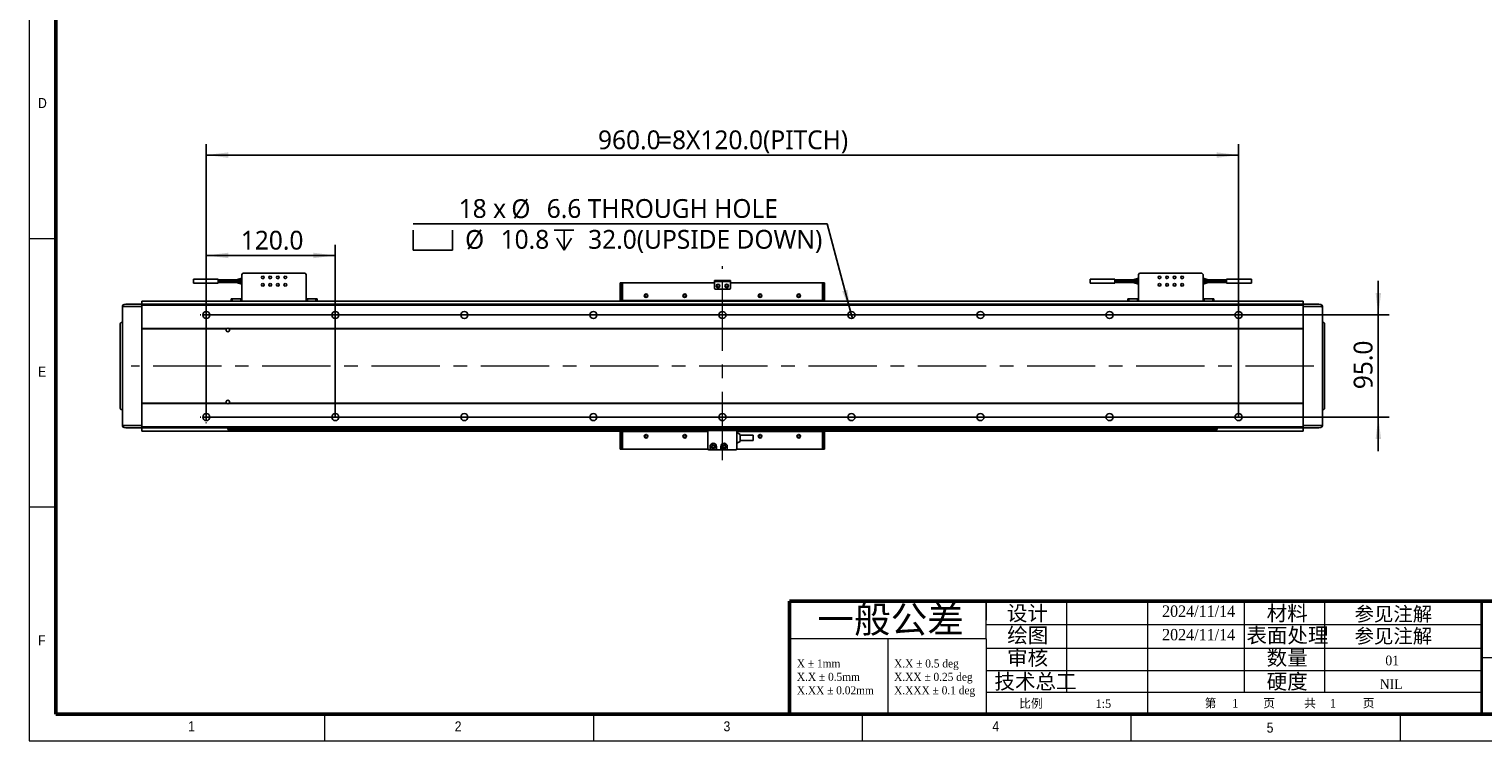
# Model space of a CAD drawing. Header units: millimetres. Extents: x 25 to 2075, y 25 to 1460.
# Tile 1 of 15: x 25 to 1377, y 25 to 687. Entities that reach past the tile are written whole.
import ezdxf

# ---------------------------------------------------------------- set-up
doc = ezdxf.new("R2010")
doc.units = ezdxf.units.MM
doc.header["$LTSCALE"] = 5
doc.linetypes.add('CENTER', pattern=[10.16, 6.35, -1.27, 1.27, -1.27])
doc.linetypes.add('CENTERX2', pattern=[20.32, 12.7, -2.54, 2.54, -2.54])
for name, color, linetype in [('中心线', 1, 'CENTER'), ('文字_', 7, 'Continuous'), ('标注', 7, 'Continuous')]:
    doc.layers.add(name, color=color, linetype=linetype)
doc.styles.add('SLDTEXTSTYLE1', font='GOTHIC.TTF', dxfattribs={"width": 0.913})
doc.styles.add('SLDTEXTSTYLE10', font='MSYH.TTC')
doc.styles.add('SLDTEXTSTYLE2', font='TIMES NEW ROMAN BLOD.TTF', dxfattribs={"width": 0.933})
doc.styles.add('SLDTEXTSTYLE3', font='SIMKAI.TTF', dxfattribs={"bigfont": 'bigfont'})
doc.styles.add('SLDTEXTSTYLE4', font='SIMSUN.TTC', dxfattribs={"bigfont": 'bigfont'})
doc.styles.add('SLDTEXTSTYLE7', font='TIMES NEW ROMAN.TTF', dxfattribs={"width": 0.933})
doc.dimstyles.new('SLDDIMSTYLE0', dxfattribs={"dimtxt": 17.5, "dimasz": 20.4, "dimexe": 0, "dimexo": 0.0625, "dimgap": 4.375, "dimtad": 2, "dimrnd": 1e-09, "dimzin": 4, "dimdsep": 46, "dimtxsty": 'SLDTEXTSTYLE10', "dimsah": 1, "dimcen": 0.09, "dimadec": 0, "dimazin": 1, "dimtfac": 1, "dimtmove": 0, "dimatfit": 0, "dimfxl": 0, "dimfrac": 2, "dimtolj": 1, "dimtzin": 12, "dimarcsym": 0})
doc.dimstyles.new('SLDDIMSTYLE1', dxfattribs={"dimtxt": 17.5, "dimasz": 20.4, "dimexe": 0, "dimexo": 0.0625, "dimgap": 4.375, "dimtad": 2, "dimrnd": 1e-09, "dimzin": 4, "dimdsep": 46, "dimtxsty": 'SLDTEXTSTYLE10', "dimsah": 1, "dimcen": 0.09, "dimadec": 0, "dimazin": 1, "dimtfac": 1, "dimtofl": 0, "dimtmove": 0, "dimatfit": 3, "dimfxl": 0, "dimfrac": 2, "dimtolj": 1, "dimtzin": 12, "dimarcsym": 0})
doc.dimstyles.new('SLDDIMSTYLE5', dxfattribs={"dimtxt": 17.5, "dimasz": 20.4, "dimexe": 0, "dimexo": 0.0625, "dimgap": 4.375, "dimtad": 0, "dimtih": 1, "dimtoh": 1, "dimdec": 1, "dimrnd": 1e-09, "dimzin": 12, "dimdsep": 46, "dimtxsty": 'SLDTEXTSTYLE10', "dimblk1": 'NONE', "dimsah": 1, "dimcen": 0, "dimadec": 0, "dimazin": 3, "dimtfac": 1, "dimtmove": 0, "dimatfit": 3, "dimldrblk": 'NONE', "dimfxl": 0, "dimfrac": 2, "dimtolj": 1, "dimtzin": 12, "dimarcsym": 0})

# ---------------------------------------------------------------- blocks, each defined once
blk = doc.blocks.new('SW_NOTE_0')
at = {"color": 0, "linetype": 'Continuous', "lineweight": 0, "char_height": 7.5, "attachment_point": 1, "style": 'SLDTEXTSTYLE2'}
for s, insert in [('X.X ± 0.5 deg', (0, 9.9)), ('X.XX ± 0.25 deg', (0, -2.6)), ('X.XXX ± 0.1 deg', (0, -15.1))]:
    blk.add_mtext(s, dxfattribs=dict(at, insert=insert))
blk = doc.blocks.new('SW_NOTE_0_1')
at = {"color": 0, "linetype": 'Continuous', "lineweight": 0, "char_height": 7.5, "attachment_point": 1, "style": 'SLDTEXTSTYLE2'}
for s, insert in [('X ± 1mm ', (0, 9.9)), ('X.X ± 0.5mm', (0, -2.6)), ('X.XX ± 0.02mm', (0, -15.1))]:
    blk.add_mtext(s, dxfattribs=dict(at, insert=insert))
blk = doc.blocks.new('_D_18')
at = {"layer": '标注'}
for p, q in [((1279.8, 421.4), (1279.8, 453.1)), ((189.8, 421.4), (1289.8, 421.4)), ((1279.8, 421.4), (1279.8, 326.4)), ((189.8, 326.4), (1289.8, 326.4)), ((1279.8, 326.4), (1279.8, 294.6))]:
    blk.add_line(p, q, dxfattribs=at)
for points in [[(1279.8, 421.4), (1282.4, 441.8), (1277.3, 441.8)], [(1279.8, 326.4), (1277.3, 306), (1282.4, 306)]]:
    blk.add_solid(points, dxfattribs=at)
at = {"layer": '标注', "insert": (1256.9, 352.3), "char_height": 17.5, "attachment_point": 1, "rotation": 90, "style": 'SLDTEXTSTYLE10'}
blk.add_mtext('95.0', dxfattribs=at)
blk = doc.blocks.new('_D_19')
at = {"layer": '标注'}
for p, q in [((189.8, 326.4), (189.8, 486.7)), ((189.8, 476.7), (309.8, 476.7)), ((309.8, 326.4), (309.8, 486.7))]:
    blk.add_line(p, q, dxfattribs=at)
for points in [[(189.8, 476.7), (210.2, 474.2), (210.2, 479.3)], [(309.8, 476.7), (289.4, 479.3), (289.4, 474.2)]]:
    blk.add_solid(points, dxfattribs=at)
at = {"layer": '标注', "insert": (221.9, 499.7), "char_height": 17.5, "attachment_point": 1, "style": 'SLDTEXTSTYLE10'}
blk.add_mtext('120.0', dxfattribs=at)
blk = doc.blocks.new('_D_20')
at = {"layer": '标注'}
for p, q in [((189.8, 326.4), (189.8, 580.2)), ((1149.8, 570.2), (189.8, 570.2)), ((1149.8, 326.4), (1149.8, 580.2))]:
    blk.add_line(p, q, dxfattribs=at)
for points in [[(189.8, 570.2), (210.2, 567.6), (210.2, 572.7)], [(1149.8, 570.2), (1129.4, 572.7), (1129.4, 567.6)]]:
    blk.add_solid(points, dxfattribs=at)
at = {"layer": '标注', "char_height": 17.5, "attachment_point": 1, "style": 'SLDTEXTSTYLE10'}
for s, insert in [('=8X120.0(PITCH)', (609.9, 593.1)), ('960.0', (554.1, 593.1))]:
    blk.add_mtext(s, dxfattribs=dict(at, insert=insert))
blk = doc.blocks.new('SW_SYMBOL_HOLE_SPOT')
at = {"layer": '标注', "color": 0}
for p, q in [((0, 4375), (0, 375)), ((8000, 375), (8000, 4375)), ((0, 375), (8000, 375))]:
    blk.add_line(p, q, dxfattribs=at)
blk = doc.blocks.new('SW_SYMBOL_HOLE_DEPTH')
at = {"layer": '标注', "color": 0}
for p, q in [((0, 4375), (4000, 4375)), ((2000, 4375), (2000, 375)), ((500, 2775), (2000, 375)), ((3500, 2775), (2000, 375))]:
    blk.add_line(p, q, dxfattribs=at)
blk = doc.blocks.new('_D_21')
at = {"layer": '标注'}
for p, q in [((767.1, 506.2), (382.1, 506.2)), ((789, 424.6), (767.1, 506.2)), ((790.7, 418.2), (789, 424.6))]:
    blk.add_line(p, q, dxfattribs=at)
blk.add_solid([(789, 424.6), (786.1, 444.9), (781.2, 443.6)], dxfattribs=at)
at = {"layer": '标注', "xscale": 0.004592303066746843, "yscale": 0.004592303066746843, "zscale": 0.004592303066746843}
for name, p in [('SW_SYMBOL_HOLE_SPOT', (382.1, 480.1)), ('SW_SYMBOL_HOLE_DEPTH', (513.4, 480.1))]:
    blk.add_blockref(name, p, dxfattribs=at)
at = {"layer": '标注', "char_height": 17.5, "attachment_point": 1, "style": 'SLDTEXTSTYLE10'}
for s, insert in [('18 x ', (424.5, 529.2)), ('%%c', (473.5, 529)), (' 6.6 THROUGH HOLE', (500.5, 529.2)), ('%%c', (430.5, 500.4)), (' 10.8 ', (457.6, 500.5)), (' 32.0(UPSIDE DOWN)', (539, 500.5))]:
    blk.add_mtext(s, dxfattribs=dict(at, insert=insert))
blk = doc.blocks.new('_None')
blk = doc.blocks.new('SW_CENTERMARKSYMBOL_2')
at = {"layer": '中心线', "color": 0}
for p, q in [((-5, 0), (-5.8, 0)), ((0, 0), (-2.5, 0)), ((0, 5), (0, 5.8)), ((0, 0), (0, 2.5)), ((0, 0), (0, -2.5)), ((0, 0), (2.5, 0)), ((5, 0), (5.8, 0)), ((0, -5), (0, -5.8))]:
    blk.add_line(p, q, dxfattribs=at)
blk = doc.blocks.new('SW_CENTERMARKSYMBOL_3')
at = {"layer": '中心线', "color": 0}
for p, q in [((-5, 0), (-5.8, 0)), ((0, 0), (-2.5, 0)), ((0, 5), (0, 5.8)), ((0, 0), (0, 2.5)), ((0, 0), (0, -2.5)), ((0, 0), (2.5, 0)), ((5, 0), (5.8, 0)), ((0, -5), (0, -5.8))]:
    blk.add_line(p, q, dxfattribs=at)

msp = doc.modelspace()

# ---------------------------------------------------------------- linework, layer by layer
at = {"color": 7, "linetype": 'Continuous', "lineweight": 18}
for p, q in [((25, 1460), (25, 25)), ((50, 1435), (50, 50)), ((25, 492.5), (50, 492.5)), ((50, 242.5), (25, 242.5)), ((915, 155), (915, 137.5)), ((915, 120), (915, 155)), ((915, 137.5), (915, 155)), ((990.125438, 70.0296589), (990.125438, 155)), ((1065.2105244, 155), (1065.2105244, 50)), ((1155, 155), (1155, 70.0296589)), ((1229.6634316, 155), (1229.6634316, 70.0296589)), ((915, 120), (915, 137.5)), ((915, 133.2902898), (1375.9224133, 133.2902898)), ((915, 120), (732.3474896, 120)), ((823.6737448, 120), (823.6737448, 50)), ((915, 120), (915, 50)), ((915, 111.2746098), (1375.9224133, 111.2746098)), ((1375.9224133, 102.5), (1671.2540608, 102.5)), ((915, 90.6523272), (1375.9224133, 90.6523272)), ((1375.9224133, 70.0296589), (915, 70.0296589)), ((50, 50), (2050, 50)), ((300, 25), (300, 50)), ((550, 50), (550, 25)), ((615, 50), (2050, 50)), ((800, 25), (800, 50)), ((1050, 25), (1050, 50)), ((1300, 50), (1300, 25)), ((25, 25), (2075, 25))]:
    msp.add_line(p, q, dxfattribs=at)
at = {"color": 7, "linetype": 'Continuous', "lineweight": 50}
for p, q in [((50, 1435), (50, 50)), ((732.3474896, 155), (732.3474896, 50)), ((732.3474896, 155), (915, 155)), ((2050, 155), (915, 155)), ((50, 50), (2050, 50))]:
    msp.add_line(p, q, dxfattribs=at)
at = {"color": 0, "linetype": 'Continuous', "lineweight": -3}
for p, q in [((223.8195806, 460.1666176), (222.8195806, 459.1666176)), ((281.8195806, 460.1666176), (223.8195806, 460.1666176)), ((282.8195806, 459.1666176), (281.8195806, 460.1666176)), ((1057.8195806, 460.1666176), (1056.8195806, 459.1666176)), ((1115.8195806, 460.1666176), (1057.8195806, 460.1666176)), ((1116.8195806, 459.1666176), (1115.8195806, 460.1666176)), ((200.9208346, 454.7166176), (177.9183266, 454.7166176)), ((177.9183266, 451.0166176), (200.9208346, 451.0166176)), ((217.9208645, 454.2166176), (200.9183266, 454.2166176)), ((217.9208346, 453.4166176), (200.9183266, 453.4166176)), ((200.9183266, 452.3166176), (217.9208346, 452.3166176)), ((200.9183266, 451.5166176), (217.9195806, 451.5166176)), ((222.8195806, 455.7562561), (217.9195806, 454.2163468)), ((222.8195806, 454.1143529), (217.9195806, 453.4166172)), ((217.9195806, 452.3166179), (222.8195806, 453.0188811)), ((217.9195806, 451.5166176), (217.9195806, 452.318983)), ((217.9195806, 451.5166176), (222.8195806, 449.9766176)), ((222.8195806, 451.0766176), (218.5751675, 452.410576)), ((219.663111, 453.6648873), (222.8195806, 454.656979)), ((219.6678211, 452.0671705), (222.8195806, 451.6168604)), ((222.8195806, 452.7163741), (221.7624466, 452.8673737)), ((222.8195806, 459.1666176), (222.8195806, 437.3666176)), ((282.8195806, 437.3666176), (282.8195806, 459.1666176)), ((574.8195806, 451.3666152), (575.8195806, 451.3666152)), ((574.8195806, 450.3666152), (574.8195806, 451.3666152)), ((574.8195806, 450.3666152), (574.8195806, 434.366616)), ((575.8195806, 451.3666152), (576.8195806, 451.3666152)), ((575.8195806, 450.3666152), (575.8195806, 451.3666152)), ((575.8195806, 450.3666152), (575.8195806, 434.366616)), ((577.8195806, 451.3666152), (576.8195806, 451.3666152)), ((576.8195806, 451.3666152), (576.8195806, 450.3666152)), ((576.8195806, 435.8666152), (576.8195806, 450.3666152)), ((577.8195806, 451.3666152), (662.3195806, 451.3666152)), ((662.3195806, 452.3666152), (662.3195806, 453.3666152)), ((662.3195806, 453.3666152), (663.3195806, 453.3666152)), ((663.3195806, 452.3666152), (662.3195806, 452.3666152)), ((662.3195806, 451.3666152), (662.3195806, 452.3666152)), ((662.3195806, 446.3666152), (662.3195806, 451.3666152)), ((663.3195806, 453.3666152), (676.3195806, 453.3666152)), ((663.3195806, 452.3666152), (676.3195806, 452.3666152)), ((676.3195806, 453.3666152), (677.3195806, 453.3666152)), ((677.3195806, 452.3666152), (676.3195806, 452.3666152)), ((677.3195806, 453.3666152), (677.3195806, 452.3666152)), ((677.3195806, 451.3666152), (677.3195806, 452.3666152)), ((677.3195806, 446.3666152), (677.3195806, 451.3666152)), ((677.3195806, 451.3666152), (761.8195806, 451.3666152)), ((762.8195806, 451.3666152), (761.8195806, 451.3666152)), ((762.8195806, 451.3666152), (763.8195806, 451.3666152)), ((762.8195806, 450.3666152), (762.8195806, 451.3666152)), ((762.8195806, 450.3666152), (762.8195806, 435.8666152)), ((763.8195806, 451.3666152), (763.8195806, 450.3666152)), ((763.8195806, 451.3666152), (764.8195806, 451.3666152)), ((763.8195806, 450.3666152), (763.8195806, 434.366616)), ((764.8195806, 451.3666152), (764.8195806, 450.3666152)), ((764.8195806, 450.3666152), (764.8195806, 434.366616)), ((1034.9208346, 454.7166176), (1011.9183266, 454.7166176)), ((1011.9183266, 451.0166176), (1034.9208346, 451.0166176)), ((1051.9208645, 454.2166176), (1034.9183266, 454.2166176)), ((1051.9208346, 453.4166176), (1034.9183266, 453.4166176)), ((1034.9183266, 452.3166176), (1051.9208346, 452.3166176)), ((1034.9183266, 451.5166176), (1051.9195806, 451.5166176)), ((1056.8195806, 455.7562561), (1051.9195806, 454.2163468)), ((1056.8195806, 454.1143529), (1051.9195806, 453.4166172)), ((1051.9195806, 452.3166179), (1056.8195806, 453.0188811)), ((1051.9195806, 451.5166176), (1051.9195806, 452.318983)), ((1051.9195806, 451.5166176), (1056.8195806, 449.9766176)), ((1056.8195806, 451.0766176), (1052.5751675, 452.410576)), ((1053.663111, 453.6648873), (1056.8195806, 454.656979)), ((1053.6678211, 452.0671705), (1056.8195806, 451.6168604)), ((1056.8195806, 452.7163741), (1055.7624466, 452.8673737)), ((1056.8195806, 459.1666176), (1056.8195806, 437.3666176)), ((1116.8195806, 437.3666176), (1116.8195806, 459.1666176)), ((1121.7195806, 454.2166176), (1116.8195806, 455.7566176)), ((1116.8195806, 454.6566176), (1121.0639937, 453.3226591)), ((1119.9713401, 453.6660646), (1116.8195806, 454.1163747)), ((1121.7195806, 453.4166172), (1116.8195806, 452.714354)), ((1116.8195806, 453.016861), (1117.8767145, 452.8658614)), ((1116.8195806, 451.6188822), (1121.7195806, 452.3166179)), ((1119.9760502, 452.0683478), (1116.8195806, 451.0762561)), ((1116.8195806, 449.976979), (1121.7195806, 451.5168883)), ((1121.7182967, 451.5166176), (1138.7208346, 451.5166176)), ((1138.7208346, 453.4166176), (1121.7183266, 453.4166176)), ((1121.7183266, 452.3166176), (1138.7208346, 452.3166176)), ((1138.7208346, 454.2166176), (1121.7195806, 454.2166176)), ((1121.7195806, 454.2166176), (1121.7195806, 453.4142521)), ((1161.7208346, 454.7166176), (1138.7183266, 454.7166176)), ((1138.7183266, 451.0166176), (1161.7208346, 451.0166176)), ((129.8195806, 434.3666176), (213.1953143, 434.3666176)), ((129.8195806, 434.2787496), (129.8195806, 434.3666176)), ((129.8195806, 431.4544848), (129.8195806, 434.2787496)), ((212.8195806, 434.3666176), (212.8195806, 436.3666176)), ((212.8195806, 436.3666176), (213.8195806, 436.3666176)), ((213.8195806, 434.3666176), (213.1953143, 434.3666176)), ((213.8195806, 436.3666176), (213.8195806, 434.3666176)), ((213.8195806, 436.3666176), (221.8195806, 436.3666176)), ((213.8195806, 434.3666176), (221.8195806, 434.3666176)), ((221.8195806, 436.3666176), (221.8195806, 434.3666176)), ((222.8195806, 436.3666176), (221.8195806, 436.3666176)), ((221.8195806, 434.3666176), (283.8195806, 434.3666176)), ((222.8195806, 434.3666176), (222.8195806, 437.3666176)), ((282.8195806, 437.3666176), (282.8195806, 434.3666176)), ((283.8195806, 436.3666176), (282.8195806, 436.3666176)), ((283.8195806, 436.3666176), (291.8195806, 436.3666176)), ((283.8195806, 436.3666176), (283.8195806, 434.3666176)), ((283.8195806, 434.3666176), (291.8195806, 434.3666176)), ((291.8195806, 434.3666176), (291.8195806, 436.3666176)), ((291.8195806, 436.3666176), (292.8195806, 436.3666176)), ((292.4438469, 434.3666176), (291.8195806, 434.3666176)), ((292.4438469, 434.3666176), (1047.1953143, 434.3666176)), ((292.8195806, 436.3666176), (292.8195806, 434.3666176)), ((576.8195806, 435.8666152), (576.8195806, 434.366616)), ((761.8195806, 434.8666152), (577.8195806, 434.8666152)), ((663.3195806, 445.3666152), (676.3195806, 445.3666152)), ((762.8195806, 435.8666152), (762.8195806, 434.366616)), ((1046.8195806, 434.3666176), (1046.8195806, 436.3666176)), ((1046.8195806, 436.3666176), (1047.8195806, 436.3666176)), ((1047.8195806, 434.3666176), (1047.1953143, 434.3666176)), ((1047.8195806, 436.3666176), (1047.8195806, 434.3666176)), ((1047.8195806, 436.3666176), (1055.8195806, 436.3666176)), ((1047.8195806, 434.3666176), (1055.8195806, 434.3666176)), ((1055.8195806, 436.3666176), (1055.8195806, 434.3666176)), ((1056.8195806, 436.3666176), (1055.8195806, 436.3666176)), ((1055.8195806, 434.3666176), (1117.8195806, 434.3666176)), ((1056.8195806, 434.3666176), (1056.8195806, 437.3666176)), ((1116.8195806, 437.3666176), (1116.8195806, 434.3666176)), ((1117.8195806, 436.3666176), (1116.8195806, 436.3666176)), ((1117.8195806, 436.3666176), (1125.8195806, 436.3666176)), ((1117.8195806, 436.3666176), (1117.8195806, 434.3666176)), ((1117.8195806, 434.3666176), (1125.8195806, 434.3666176)), ((1125.8195806, 434.3666176), (1125.8195806, 436.3666176)), ((1125.8195806, 436.3666176), (1126.8195806, 436.3666176)), ((1126.4438469, 434.3666176), (1125.8195806, 434.3666176)), ((1126.4438469, 434.3666176), (1209.8195806, 434.3666176)), ((1126.8195806, 436.3666176), (1126.8195806, 434.3666176)), ((1209.8195806, 434.2787496), (1209.8195806, 434.3666176)), ((1209.8195806, 431.4544848), (1209.8195806, 434.2787496)), ((111.8195806, 429.4911036), (111.8195806, 428.625904)), ((111.8195806, 428.625904), (111.8195806, 319.107328)), ((113.293402, 430.9908751), (129.8195806, 431.2793407)), ((113.293402, 429.2471297), (129.8195806, 429.366616)), ((115.0695806, 431.3666158), (129.8195806, 431.3666158)), ((115.0695806, 431.0666158), (115.0695806, 431.3666158)), ((115.0695806, 431.0218785), (115.0695806, 431.0666158)), ((129.8195806, 431.3666169), (129.8195806, 431.4544848)), ((129.8195806, 431.3666169), (1209.8195806, 431.3666169)), ((129.8195806, 430.3666169), (129.8195806, 431.3666169)), ((129.8195806, 430.3666169), (1209.8195806, 430.3666169)), ((129.8195806, 430.3666169), (129.8195806, 408.8666155)), ((129.8195806, 429.366616), (129.8195806, 318.366616)), ((1209.8195806, 431.3666169), (1209.8195806, 431.4544848)), ((1209.8195806, 430.3666169), (1209.8195806, 431.3666169)), ((1209.8195806, 431.3666158), (1224.5695806, 431.3666158)), ((1209.8195806, 431.2793407), (1226.3457592, 430.9908751)), ((1209.8195806, 430.3666169), (1209.8195806, 408.8666155)), ((1209.8195806, 429.366616), (1226.3457592, 429.2471297)), ((1209.8195806, 318.366616), (1209.8195806, 429.366616)), ((1224.5695806, 431.0666158), (1224.5695806, 431.3666158)), ((1224.5695806, 431.0218785), (1224.5695806, 431.0666158)), ((1227.8195806, 428.625904), (1227.8195806, 429.4911036)), ((1227.8195806, 319.107328), (1227.8195806, 428.625904)), ((109.8195806, 334.9312759), (109.8195806, 412.8019561)), ((110.8021282, 414.3017276), (110.7993495, 414.2435043)), ((110.837033, 414.3023369), (110.8021282, 414.3017276)), ((209.1321935, 408.8666155), (129.8195806, 408.8666155)), ((129.8195806, 408.366615), (208.5071395, 408.366615)), ((1209.8195806, 408.8666155), (210.5069677, 408.8666155)), ((211.1320217, 408.366615), (1209.8195806, 408.366615)), ((1228.7990481, 414.2717251), (1228.8021282, 414.3023369)), ((1228.837033, 414.3017276), (1228.8021282, 414.3023369)), ((1229.8195806, 412.8019561), (1229.8195806, 334.9312759)), ((109.8195806, 399.2868586), (109.7570806, 399.2868586)), ((129.8195806, 339.3666167), (208.5071395, 339.3666167)), ((129.8195806, 338.8666162), (209.1321935, 338.8666162)), ((129.8195806, 338.8666162), (129.8195806, 317.3666148)), ((210.5069677, 338.8666162), (1209.8195806, 338.8666162)), ((211.1320217, 339.3666167), (1209.8195806, 339.3666167)), ((1209.8195806, 338.8666162), (1209.8195806, 317.3666148)), ((1229.8195806, 348.4463733), (1229.8820806, 348.4463733)), ((110.8021282, 333.4315044), (110.837033, 333.4308951)), ((110.8401131, 333.4615069), (110.837033, 333.4308951)), ((1228.8021282, 333.4308951), (1228.837033, 333.4315044)), ((1228.837033, 333.4315044), (1228.8398117, 333.4897277)), ((111.8195806, 319.107328), (111.8195806, 318.2421284)), ((129.8195806, 318.366616), (113.293402, 318.4861023)), ((129.8195806, 316.4538913), (113.293402, 316.7423568)), ((115.0695806, 316.6666158), (115.0695806, 316.7113535)), ((115.0695806, 316.3666158), (115.0695806, 316.6666158)), ((115.0695806, 316.3666158), (129.8195806, 316.3666158)), ((1209.8195806, 317.3666148), (129.8195806, 317.3666148)), ((129.8195806, 316.3666158), (129.8195806, 317.3666148)), ((129.8195806, 316.3666158), (1209.8195806, 316.3666158)), ((129.8195806, 313.866616), (129.8195806, 316.3666158)), ((129.8195806, 313.3666163), (129.8195806, 313.866616)), ((129.8195806, 313.366616), (656.4030658, 313.366616)), ((209.8195806, 314.8666158), (209.8195806, 316.3666158)), ((1129.8195806, 314.8666158), (209.8195806, 314.8666158)), ((574.8195806, 297.3666152), (574.8195806, 313.366616)), ((575.8195806, 297.3666152), (575.8195806, 313.366616)), ((576.8195806, 311.8666152), (576.8195806, 313.366616)), ((576.8195806, 311.8666152), (576.8195806, 297.3666152)), ((655.8195806, 312.8666152), (577.8195806, 312.8666152)), ((656.3195806, 296.9666152), (656.3195806, 312.9666152)), ((657.3195806, 313.9666152), (682.3195806, 313.9666152)), ((683.2360954, 313.366616), (1209.8195806, 313.366616)), ((683.3195806, 312.9666152), (683.3195806, 296.9666152)), ((686.3195806, 310.2345644), (683.3195806, 311.9666152)), ((761.8195806, 312.8666152), (683.8195806, 312.8666152)), ((762.8195806, 311.8666152), (762.8195806, 313.366616)), ((762.8195806, 311.8666152), (762.8195806, 297.3666152)), ((763.8195806, 297.3666152), (763.8195806, 313.366616)), ((764.8195806, 297.3666152), (764.8195806, 313.366616)), ((1129.8195806, 314.8666158), (1129.8195806, 316.3666158)), ((1226.3457592, 318.4861023), (1209.8195806, 318.366616)), ((1209.8195806, 316.3666158), (1209.8195806, 317.3666148)), ((1226.3457592, 316.7423568), (1209.8195806, 316.4538913)), ((1209.8195806, 316.3666158), (1224.5695806, 316.3666158)), ((1209.8195806, 313.866616), (1209.8195806, 316.3666158)), ((1209.8195806, 313.3666163), (1209.8195806, 313.866616)), ((1224.5695806, 316.6666158), (1224.5695806, 316.7113535)), ((1224.5695806, 316.3666158), (1224.5695806, 316.6666158)), ((1227.8195806, 318.2421284), (1227.8195806, 319.107328)), ((658.3195806, 299.0666152), (658.3195806, 296.4666152)), ((659.7195806, 299.0666152), (659.7195806, 298.2666152)), ((662.9195806, 299.0666152), (662.9195806, 298.2666152)), ((664.3195806, 296.4666152), (664.3195806, 299.0666152)), ((668.3195806, 299.0666152), (668.3195806, 296.4666152)), ((669.7195806, 299.0666152), (669.7195806, 298.2666152)), ((672.9195806, 299.0666152), (672.9195806, 298.2666152)), ((674.3195806, 296.4666152), (674.3195806, 299.0666152)), ((686.3195806, 303.698666), (683.3195806, 301.9666152)), ((686.3195806, 310.2345644), (686.3195806, 303.698666)), ((698.3195806, 309.4666152), (686.3195806, 309.4666152)), ((686.3195806, 304.4666152), (698.3195806, 304.4666152)), ((698.3195806, 309.4666152), (698.3195806, 304.4666152)), ((574.8195806, 296.3666152), (574.8195806, 297.3666152)), ((575.8195806, 296.3666152), (574.8195806, 296.3666152)), ((575.8195806, 296.3666152), (575.8195806, 297.3666152)), ((576.8195806, 296.3666152), (575.8195806, 296.3666152)), ((576.8195806, 297.3666152), (576.8195806, 296.3666152)), ((577.8195806, 296.3666152), (576.8195806, 296.3666152)), ((577.8195806, 296.3666152), (655.8195806, 296.3666152)), ((656.5195806, 296.3666152), (655.8195806, 296.3666152)), ((657.8195806, 295.9666152), (657.3195806, 295.9666152)), ((664.8195806, 295.9666152), (657.8195806, 295.9666152)), ((667.8195806, 295.9666152), (664.8195806, 295.9666152)), ((674.8195806, 295.9666152), (667.8195806, 295.9666152)), ((682.3195806, 295.9666152), (674.8195806, 295.9666152)), ((683.8195806, 296.3666152), (683.1195806, 296.3666152)), ((683.8195806, 296.3666152), (761.8195806, 296.3666152)), ((762.8195806, 296.3666152), (761.8195806, 296.3666152)), ((762.8195806, 296.3666152), (762.8195806, 297.3666152)), ((763.8195806, 296.3666152), (762.8195806, 296.3666152)), ((763.8195806, 297.3666152), (763.8195806, 296.3666152)), ((764.8195806, 296.3666152), (763.8195806, 296.3666152)), ((764.8195806, 297.3666152), (764.8195806, 296.3666152))]:
    msp.add_line(p, q, dxfattribs=at)
at = {"color": 7, "linetype": 'Continuous', "lineweight": 35}
msp.add_line((1375.9224133, 155), (1375.9224133, 50), dxfattribs=at)
at = {"color": 0, "linetype": 'Continuous', "lineweight": -3, "flags": 128}
for points in [[(110.8021282, 414.3017276), (110.6095354, 414.2795716), (110.5272795, 414.2582063)], [(111.8195806, 415.3021846), (111.8007892, 415.1092345), (111.750109, 414.9359649)], [(1229.8195806, 413.3018799), (1229.8007892, 413.49483), (1229.7465371, 413.6770486)], [(109.8195806, 334.4313521), (109.838372, 334.2384019), (109.892624, 334.0561834)], [(1227.8195806, 332.4310474), (1227.838372, 332.6239975), (1227.8890522, 332.7972671)], [(1228.837033, 333.4315044), (1229.0296258, 333.4536604), (1229.1118817, 333.4750257)]]:
    msp.add_lwpolyline(points, dxfattribs=at)
at = {"color": 0, "linetype": 'Continuous', "lineweight": -3}
for centre, radius in [((665.8195806, 448.3666152), 1.25), ((673.8195806, 448.3666152), 1.25), ((598.8195806, 439.2666152), 1.7), ((598.8195806, 439.2666152), 1.25), ((634.8195806, 439.2666152), 1.7), ((634.8195806, 439.2666152), 1.25), ((704.8195806, 439.2666152), 1.7), ((704.8195806, 439.2666152), 1.25), ((740.8195806, 439.2666152), 1.7), ((740.8195806, 439.2666152), 1.25), ((189.8195806, 421.3666158), 3.3), ((309.8195806, 421.3666158), 3.3), ((429.8195806, 421.3666158), 3.3), ((549.8195806, 421.3666158), 3.3), ((669.8195806, 421.3666158), 3.3), ((789.8195806, 421.3666158), 3.3), ((909.8195806, 421.3666158), 3.3), ((1029.8195806, 421.3666158), 3.3), ((1149.8195806, 421.3666158), 3.3), ((189.8195806, 326.3666158), 3.3), ((309.8195806, 326.3666158), 3.3), ((429.8195806, 326.3666158), 3.3), ((549.8195806, 326.3666158), 3.3), ((669.8195806, 326.3666158), 3.3), ((789.8195806, 326.3666158), 3.3), ((909.8195806, 326.3666158), 3.3), ((1029.8195806, 326.3666158), 3.3), ((1149.8195806, 326.3666158), 3.3), ((598.8195806, 308.4666152), 1.7), ((598.8195806, 308.4666152), 1.25), ((634.8195806, 308.4666152), 1.7), ((634.8195806, 308.4666152), 1.25), ((661.3195806, 299.0666152), 1.25), ((671.3195806, 299.0666152), 1.25), ((704.8195806, 308.4666152), 1.7), ((704.8195806, 308.4666152), 1.25), ((740.8195806, 308.4666152), 1.7), ((740.8195806, 308.4666152), 1.25)]:
    msp.add_circle(centre, radius, dxfattribs=at)
for centre, radius, start, end in [((242.3195806, 456.3666176), 1.25, 90, 270), ((242.3195806, 449.3666176), 1.25, 90, 270), ((242.3195806, 456.3666176), 1.25, 270, 90), ((242.3195806, 449.3666176), 1.25, 270, 90), ((249.3195806, 456.3666176), 1.25, 90, 270), ((249.3195806, 449.3666176), 1.25, 90, 270), ((249.3195806, 456.3666176), 1.25, 270, 90), ((249.3195806, 449.3666176), 1.25, 270, 90), ((256.3195806, 456.3666176), 1.25, 90, 270), ((256.3195806, 449.3666176), 1.25, 90, 270), ((256.3195806, 456.3666176), 1.25, 270, 90), ((256.3195806, 449.3666176), 1.25, 270, 90), ((263.3195806, 456.3666176), 1.25, 90, 270), ((263.3195806, 449.3666176), 1.25, 90, 270), ((263.3195806, 456.3666176), 1.25, 270, 90), ((263.3195806, 449.3666176), 1.25, 270, 90), ((577.8195806, 450.3666152), 1, 90, 180), ((663.3195806, 446.3666152), 1, 180, 270), ((665.8195806, 448.3666152), 1.7, 0, 180), ((665.8195806, 448.3666152), 1.7, 180, 0), ((673.8195806, 448.3666152), 1.7, 0, 180), ((673.8195806, 448.3666152), 1.7, 180, 0), ((676.3195806, 446.3666152), 1, 270, 0), ((761.8195806, 450.3666152), 1, 0, 90), ((1076.3195806, 456.3666176), 1.25, 90, 270), ((1076.3195806, 449.3666176), 1.25, 90, 270), ((1076.3195806, 456.3666176), 1.25, 270, 90), ((1076.3195806, 449.3666176), 1.25, 270, 90), ((1083.3195806, 456.3666176), 1.25, 90, 270), ((1083.3195806, 449.3666176), 1.25, 90, 270), ((1083.3195806, 456.3666176), 1.25, 270, 90), ((1083.3195806, 449.3666176), 1.25, 270, 90), ((1090.3195806, 456.3666176), 1.25, 90, 270), ((1090.3195806, 449.3666176), 1.25, 90, 270), ((1090.3195806, 456.3666176), 1.25, 270, 90), ((1090.3195806, 449.3666176), 1.25, 270, 90), ((1097.3195806, 456.3666176), 1.25, 90, 270), ((1097.3195806, 449.3666176), 1.25, 90, 270), ((1097.3195806, 456.3666176), 1.25, 270, 90), ((1097.3195806, 449.3666176), 1.25, 270, 90), ((577.8195806, 435.8666152), 1, 180, 270), ((761.8195806, 435.8666152), 1, 270, 0), ((113.3195806, 429.4911036), 1.5, 91, 180), ((1226.3195806, 429.4911036), 1.5, 0, 89), ((110.8195806, 413.3018799), 1, 139.1420507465, 180), ((110.8195806, 415.3021846), 1, 271, 311.7643990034), ((209.8195806, 407.3666158), 1.65, 142.6948367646, 37.3051632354), ((209.8195806, 407.3666158), 1.65, 114.6200067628, 142.6948367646), ((209.8195806, 407.3666158), 1.65, 65.3799932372, 114.6200067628), ((209.8195806, 407.3666158), 1.65, 37.3051632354, 65.3799932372), ((1228.8195806, 415.3021846), 1, 180, 221.6339355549), ((1228.8195806, 415.3021846), 1, 225.6037062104, 269), ((1228.8195806, 413.3018799), 1, 60.9458402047, 89), ((209.8195806, 340.3666158), 1.65, 322.6948367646, 217.3051632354), ((209.8195806, 340.3666158), 1.65, 217.3051632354, 245.3799932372), ((209.8195806, 340.3666158), 1.65, 245.3799932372, 294.6200067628), ((209.8195806, 340.3666158), 1.65, 294.6200067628, 322.6948367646), ((110.8195806, 334.4313521), 1, 240.9458402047, 269), ((110.8195806, 332.4310474), 1, 45.6037062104, 89), ((110.8195806, 332.4310474), 1, 0, 41.6339355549), ((1228.8195806, 332.4310474), 1, 91, 131.7643990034), ((1228.8195806, 334.4313521), 1, 319.1420507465, 0), ((113.3195806, 318.2421284), 1.5, 180, 269), ((577.8195806, 311.8666152), 1, 90, 180), ((655.8195806, 311.8666152), 1, 60, 90), ((657.3195806, 312.9666152), 1, 90, 180), ((682.3195806, 312.9666152), 1, 0, 90), ((683.8195806, 311.8666152), 1, 90, 120), ((761.8195806, 311.8666152), 1, 360, 90), ((1226.3195806, 318.2421284), 1.5, 271, 0), ((661.3195806, 299.0666152), 3, 0, 180), ((661.3195806, 299.0666152), 1.6, 0, 180), ((661.3195806, 298.2666152), 1.6, 180, 0), ((671.3195806, 299.0666152), 3, 0, 180), ((671.3195806, 299.0666152), 1.6, 0, 180), ((671.3195806, 298.2666152), 1.6, 180, 0), ((577.8195806, 297.3666152), 1, 180, 270), ((655.8195806, 297.3666152), 1, 270, 305.9833322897), ((657.3195806, 296.9666152), 1, 180, 270), ((657.8195806, 296.4666152), 0.5, 270, 0), ((664.8195806, 296.4666152), 0.5, 180, 270), ((667.8195806, 296.4666152), 0.5, 270, 0), ((674.8195806, 296.4666152), 0.5, 180, 270), ((682.3195806, 296.9666152), 1, 270, 0), ((683.8195806, 297.3666152), 1, 234.0166675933, 270), ((761.8195806, 297.3666152), 1, 270, 360)]:
    msp.add_arc(centre, radius, start, end, dxfattribs=at)
for centre, start_param, end_param in [((113.3195806, 428.625904), 1.5882496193, 3.1415926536), ((1226.3195806, 428.625904), 0, 1.5533430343), ((113.3195806, 319.107328), 3.1415926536, 4.6949356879), ((1226.3195806, 319.107328), 4.7298422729, 6.2831853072)]:
    msp.add_ellipse(centre, major_axis=(1.5, 0), ratio=0.4142135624, start_param=start_param, end_param=end_param, dxfattribs=at)
for points in [[(177.9195806, 451.0166176), (177.9195806, 451.044426), (177.9195806, 451.1000428), (177.9195806, 451.5278538), (177.9195806, 452.139362), (177.9195806, 452.8666176), (177.9195806, 453.5938731), (177.9195806, 454.2053813), (177.9195806, 454.6331923), (177.9195806, 454.6888091), (177.9195806, 454.7166176)], [(200.9195806, 454.7166176), (200.9195806, 454.6888091), (200.9195806, 454.6331923), (200.9195806, 454.2053813), (200.9195806, 453.5938731), (200.9195806, 452.8666176), (200.9195806, 452.139362), (200.9195806, 451.5278538), (200.9195806, 451.1000428), (200.9195806, 451.044426), (200.9195806, 451.0166176)], [(217.9195806, 454.0543026), (217.9195806, 454.0274397), (217.9195806, 453.9737139), (217.9195806, 453.8774587), (217.9195806, 453.7742212), (217.9195806, 453.7024854), (217.9195806, 453.6666176)], [(217.9195806, 453.4166176), (217.9195806, 453.4117491), (217.9195806, 453.4020123), (217.9195806, 453.339477), (217.9195806, 453.3082093)], [(217.9195806, 453.3082093), (217.9195806, 453.2698246), (217.9195806, 453.1930553), (217.9195806, 453.0347245), (217.9195806, 452.8631308), (217.9195806, 452.6911246), (217.9195806, 452.5361026), (217.9195806, 452.4141383), (217.9195806, 452.3322868), (217.9195806, 452.3218406), (217.9195806, 452.3166176)], [(1011.9195806, 451.0166176), (1011.9195806, 451.044426), (1011.9195806, 451.1000428), (1011.9195806, 451.5278538), (1011.9195806, 452.139362), (1011.9195806, 452.8666176), (1011.9195806, 453.5938731), (1011.9195806, 454.2053813), (1011.9195806, 454.6331923), (1011.9195806, 454.6888091), (1011.9195806, 454.7166176)], [(1034.9195806, 454.7166176), (1034.9195806, 454.6888091), (1034.9195806, 454.6331923), (1034.9195806, 454.2053813), (1034.9195806, 453.5938731), (1034.9195806, 452.8666176), (1034.9195806, 452.139362), (1034.9195806, 451.5278538), (1034.9195806, 451.1000428), (1034.9195806, 451.044426), (1034.9195806, 451.0166176)], [(1051.9195806, 454.0543026), (1051.9195806, 454.0274397), (1051.9195806, 453.9737139), (1051.9195806, 453.8774587), (1051.9195806, 453.7742212), (1051.9195806, 453.7024854), (1051.9195806, 453.6666176)], [(1051.9195806, 453.4166176), (1051.9195806, 453.4117491), (1051.9195806, 453.4020123), (1051.9195806, 453.339477), (1051.9195806, 453.3082093)], [(1051.9195806, 453.3082093), (1051.9195806, 453.2698246), (1051.9195806, 453.1930553), (1051.9195806, 453.0347245), (1051.9195806, 452.8631308), (1051.9195806, 452.6911246), (1051.9195806, 452.5361026), (1051.9195806, 452.4141383), (1051.9195806, 452.3322868), (1051.9195806, 452.3218406), (1051.9195806, 452.3166176)], [(1121.7195806, 452.4250258), (1121.7195806, 452.4634105), (1121.7195806, 452.5401798), (1121.7195806, 452.6985106), (1121.7195806, 452.8701043), (1121.7195806, 453.0421105), (1121.7195806, 453.1971325), (1121.7195806, 453.3190968), (1121.7195806, 453.4009483), (1121.7195806, 453.4113945), (1121.7195806, 453.4166176)], [(1121.7195806, 452.3166176), (1121.7195806, 452.321486), (1121.7195806, 452.3312228), (1121.7195806, 452.3937581), (1121.7195806, 452.4250258)], [(1121.7195806, 451.6789325), (1121.7195806, 451.7057954), (1121.7195806, 451.7595212), (1121.7195806, 451.8557764), (1121.7195806, 451.9590139), (1121.7195806, 452.0307497), (1121.7195806, 452.0666176)], [(1138.7195806, 451.0166176), (1138.7195806, 451.044426), (1138.7195806, 451.1000428), (1138.7195806, 451.5278538), (1138.7195806, 452.139362), (1138.7195806, 452.8666176), (1138.7195806, 453.5938731), (1138.7195806, 454.2053813), (1138.7195806, 454.6331923), (1138.7195806, 454.6888091), (1138.7195806, 454.7166176)], [(1161.7195806, 454.7166176), (1161.7195806, 454.6888091), (1161.7195806, 454.6331923), (1161.7195806, 454.2053813), (1161.7195806, 453.5938731), (1161.7195806, 452.8666176), (1161.7195806, 452.139362), (1161.7195806, 451.5278538), (1161.7195806, 451.1000428), (1161.7195806, 451.044426), (1161.7195806, 451.0166176)]]:
    msp.add_open_spline(points, degree=3, dxfattribs=at)
for points, knots in [([(217.9195806, 454.2113777), (217.9195806, 454.2112828), (217.9195806, 454.211047), (217.9195806, 454.1585025), (217.9195806, 454.0890359), (217.9195806, 454.0543026)], [0, 0, 0, 0, 0.2521472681, 0.626073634, 1, 1, 1, 1]), ([(217.9195806, 453.6666176), (217.9195806, 453.6119071), (217.9195806, 453.5234335), (217.9195806, 453.4461211), (217.9195806, 453.4166172)], [0, 0, 0, 0, 0.6183809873, 1, 1, 1, 1]), ([(1051.9195806, 454.2113777), (1051.9195806, 454.2112828), (1051.9195806, 454.211047), (1051.9195806, 454.1585025), (1051.9195806, 454.0890359), (1051.9195806, 454.0543026)], [0, 0, 0, 0, 0.2521472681, 0.626073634, 1, 1, 1, 1]), ([(1051.9195806, 453.6666176), (1051.9195806, 453.6119071), (1051.9195806, 453.5234335), (1051.9195806, 453.4461211), (1051.9195806, 453.4166172)], [0, 0, 0, 0, 0.6183809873, 1, 1, 1, 1]), ([(1121.7195806, 452.0666176), (1121.7195806, 452.121328), (1121.7195806, 452.2098016), (1121.7195806, 452.287114), (1121.7195806, 452.3166179)], [0, 0, 0, 0, 0.6183809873, 1, 1, 1, 1]), ([(1121.7195806, 451.5218574), (1121.7195806, 451.5219523), (1121.7195806, 451.5221882), (1121.7195806, 451.5747326), (1121.7195806, 451.6441992), (1121.7195806, 451.6789325)], [0, 0, 0, 0, 0.2521472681, 0.626073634, 1, 1, 1, 1]), ([(109.8195806, 413.3018799), (109.8195806, 413.2951631), (109.8195806, 413.28475), (109.8195806, 413.2223351), (109.8195806, 413.1574059), (109.8195806, 413.0780626), (109.8195806, 412.9615171), (109.8195806, 412.8648308), (109.8195806, 412.8019561)], [0, 0, 0, 0, 0.2394578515, 0.3712320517, 0.5000013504, 0.6317709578, 0.7605421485, 1, 1, 1, 1]), ([(110.7990105, 414.2707405), (110.7076031, 414.2665304), (110.5186468, 414.2578273), (110.2528714, 414.1358659), (110.0237891, 413.9386431), (109.9331841, 413.7564573), (109.8883424, 413.6662911)], [0, 0, 0, 0, 0.2362962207, 0.488468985, 0.7468361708, 1, 1, 1, 1]), ([(111.7538325, 414.9455709), (111.7097619, 414.8540231), (111.6215274, 414.6707335), (111.3916552, 414.4568266), (111.1236686, 414.3142103), (110.932346, 414.2853609), (110.8401507, 414.2714589)], [0, 0, 0, 0, 0.2586008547, 0.5177499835, 0.767611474, 1, 1, 1, 1]), ([(1228.7990104, 414.2714589), (1228.7068152, 414.2853609), (1228.5154926, 414.3142103), (1228.2475059, 414.4568266), (1228.0176338, 414.6707335), (1227.9293992, 414.8540231), (1227.8853287, 414.9455709)], [0, 0, 0, 0, 0.232388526, 0.4822500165, 0.7413991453, 1, 1, 1, 1]), ([(1229.7508187, 413.6662911), (1229.7059771, 413.7564573), (1229.6153721, 413.9386431), (1229.3862898, 414.1358659), (1229.1205144, 414.2578273), (1228.9315581, 414.2665304), (1228.8401507, 414.2707405)], [0, 0, 0, 0, 0.2531638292, 0.511531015, 0.7637037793, 1, 1, 1, 1]), ([(1229.8195806, 412.8019561), (1229.8195806, 412.8648266), (1229.8195806, 412.9622949), (1229.8195806, 413.0787529), (1229.8195806, 413.1585087), (1229.8195806, 413.2227656), (1229.8195806, 413.2848573), (1229.8195806, 413.2951722), (1229.8195806, 413.3018799)], [0, 0, 0, 0, 0.2394578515, 0.37123205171, 0.5000013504, 0.63177095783, 0.7605421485, 1, 1, 1, 1]), ([(109.8195806, 334.9312759), (109.8195806, 334.8684054), (109.8195806, 334.7709371), (109.8195806, 334.6544791), (109.8195806, 334.5747233), (109.8195806, 334.5104664), (109.8195806, 334.4483747), (109.8195806, 334.4380598), (109.8195806, 334.4313521)], [0, 0, 0, 0, 0.2394578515, 0.37123205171, 0.5000013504, 0.63177095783, 0.7605421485, 1, 1, 1, 1]), ([(109.8883424, 334.0669409), (109.9331841, 333.9767746), (110.0237891, 333.7945889), (110.2528714, 333.5973661), (110.5186468, 333.4754047), (110.7076031, 333.4667016), (110.7990105, 333.4624915)], [0, 0, 0, 0, 0.2531638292, 0.511531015, 0.7637037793, 1, 1, 1, 1]), ([(110.8401507, 333.4617731), (110.932346, 333.4478711), (111.1236686, 333.4190217), (111.3916552, 333.2764054), (111.6215274, 333.0624985), (111.7097619, 332.8792089), (111.7538325, 332.7876611)], [0, 0, 0, 0, 0.232388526, 0.4822500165, 0.7413991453, 1, 1, 1, 1]), ([(1227.8853287, 332.7876611), (1227.9293992, 332.8792089), (1228.0176338, 333.0624985), (1228.2475059, 333.2764054), (1228.5154926, 333.4190217), (1228.7068152, 333.4478711), (1228.7990104, 333.4617731)], [0, 0, 0, 0, 0.2586008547, 0.5177499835, 0.767611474, 1, 1, 1, 1]), ([(1228.8401507, 333.4624915), (1228.9315581, 333.4667016), (1229.1205144, 333.4754047), (1229.3862898, 333.5973661), (1229.6153721, 333.7945889), (1229.7059771, 333.9767746), (1229.7508187, 334.0669409)], [0, 0, 0, 0, 0.2362962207, 0.488468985, 0.7468361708, 1, 1, 1, 1]), ([(1229.8195806, 334.4313521), (1229.8195806, 334.4380689), (1229.8195806, 334.448482), (1229.8195806, 334.5108969), (1229.8195806, 334.5758261), (1229.8195806, 334.6551694), (1229.8195806, 334.7717149), (1229.8195806, 334.8684012), (1229.8195806, 334.9312759)], [0, 0, 0, 0, 0.2394578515, 0.3712320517, 0.5000013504, 0.6317709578, 0.7605421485, 1, 1, 1, 1])]:
    msp.add_open_spline(points, degree=3, knots=knots, dxfattribs=at)
at = {"layer": '中心线', "color": 7, "linetype": 'CENTERX2', "lineweight": 18}
for p, q in [((669.8195806, 286.3666152), (669.8195806, 466.6472664)), ((1219.8195806, 373.8666158), (119.8195806, 373.8666158))]:
    msp.add_line(p, q, dxfattribs=at)

# ---------------------------------------------------------------- block references
at = {"color": 7, "linetype": 'Continuous', "lineweight": 0}
for name, p in [('SW_NOTE_0_1', (739.0554072, 90.9824901)), ('SW_NOTE_0', (829.4895584, 90.9824901))]:
    msp.add_blockref(name, p, dxfattribs=at)
at = {"layer": '中心线', "color": 7}
for name, p in [('SW_CENTERMARKSYMBOL_2', (189.8195806, 421.3666158)), ('SW_CENTERMARKSYMBOL_3', (189.8195806, 326.3666158))]:
    msp.add_blockref(name, p, dxfattribs=at)

# ---------------------------------------------------------------- texts
at = {"color": 7, "linetype": 'Continuous', "lineweight": 0, "attachment_point": 1}
for s, insert, char_height, style in [('D', (33.3333333, 623.231533), 9.2604167, 'SLDTEXTSTYLE1'), ('E', (33.3333333, 373.231533), 9.2604167, 'SLDTEXTSTYLE1'), ('一般公差', (758.0409076, 150.5026782), 25, 'SLDTEXTSTYLE4'), ('设计', (934.3940062, 150.8597998), 14, 'SLDTEXTSTYLE4'), ('材料', (1175.945158, 150.8597998), 14, 'SLDTEXTSTYLE4'), ('参见注解', (1257.68191, 149.7829303), 13.22916667, 'SLDTEXTSTYLE3'), ('F', (33.3333333, 123.231533), 9.2604167, 'SLDTEXTSTYLE1'), ('绘图', (934.6905323, 130.3292539), 14, 'SLDTEXTSTYLE4'), ('表面处理', (1157.1065257, 130.3292539), 14, 'SLDTEXTSTYLE4'), ('参见注解', (1257.68191, 129.2523844), 13.22916667, 'SLDTEXTSTYLE3'), ('审核', (934.5252551, 109.446757), 14, 'SLDTEXTSTYLE4'), ('数量', (1175.9840453, 109.446757), 14, 'SLDTEXTSTYLE4'), ('01', (1286.3586842, 104.376701), 9, 'SLDTEXTSTYLE7'), ('技术总工', (922.7452094, 87.3221226), 14, 'SLDTEXTSTYLE4'), ('硬度', (1175.9913376, 87.3221226), 14, 'SLDTEXTSTYLE4'), ('NIL', (1281.1899342, 82.3187184), 9, 'SLDTEXTSTYLE2'), ('比例', (945.7875711, 63.8039114), 8, 'SLDTEXTSTYLE4'), ('1:5', (1016.921877, 63.7997626), 8, 'SLDTEXTSTYLE2'), ('第        页', (1118.3264966, 64.1032432), 8, 'SLDTEXTSTYLE4'), ('1', (1143.9487751, 64.0990944), 8, 'SLDTEXTSTYLE2'), ('共        页', (1210.9333383, 64.1032432), 8, 'SLDTEXTSTYLE4'), ('1', (1234.8140134, 64.0990944), 8, 'SLDTEXTSTYLE2'), ('1', (172.9166667, 43.231553), 9.2604167, 'SLDTEXTSTYLE1'), ('2', (420.8333333, 43.231553), 9.2604167, 'SLDTEXTSTYLE1'), ('3', (670.8333333, 43.231553), 9.2604167, 'SLDTEXTSTYLE1'), ('4', (920.8333333, 43.231553), 9.2604167, 'SLDTEXTSTYLE1'), ('5', (1175.9907111, 41.9842102), 9.2604167, 'SLDTEXTSTYLE1')]:
    msp.add_mtext(s, dxfattribs=dict(at, insert=insert, char_height=char_height, style=style))
at = {"layer": '文字_', "char_height": 10.58333333, "attachment_point": 2, "style": 'SLDTEXTSTYLE7'}
for insert in [(1112.6898477, 151.0452088), (1112.6898477, 129.1825137)]:
    msp.add_mtext('2024/11/14', dxfattribs=dict(at, insert=insert))

# ---------------------------------------------------------------- dimensions: what is measured, and where the dimension line sits
at = {"layer": '标注'}
dim = msp.add_linear_dim(base=(189.8195806, 570.1666176), p1=(1149.8195806, 326.3666158), p2=(189.8195806, 326.3666158), text='<>=8X120.0(PITCH)', dimstyle='SLDDIMSTYLE1', dxfattribs=at)
dim.commit()
dim.dimension.update_dxf_attribs({"geometry": '_D_20', "text_midpoint": (669.8195806, 570.1666176), "dimtype": 160})
dim = msp.add_diameter_dim_2p(p1=(790.6749461, 418.1793992), p2=(788.9642151, 424.5538325), text='18 x <> THROUGH HOLE\\P{\\fGDT;v}%%c 10.8 {\\fGDT;x} 32.0(UPSIDE DOWN)\\P', dimstyle='SLDDIMSTYLE5', dxfattribs=at)
dim.commit()
dim.dimension.update_dxf_attribs({"geometry": '_D_21', "text_midpoint": (570.6229688, 506.0228156), "dimtype": 163})
dim = msp.add_linear_dim(base=(309.8195806, 476.7368736), p1=(189.8195806, 326.3666158), p2=(309.8195806, 326.3666158), dimstyle='SLDDIMSTYLE0', dxfattribs=at)
dim.commit()
dim.dimension.update_dxf_attribs({"geometry": '_D_19', "text_midpoint": (249.8195806, 476.7368736), "dimtype": 160})
dim = msp.add_linear_dim(base=(1279.8254483, 326.3666158), p1=(189.8195806, 421.3666158), p2=(189.8195806, 326.3666158), angle=90, dimstyle='SLDDIMSTYLE0', dxfattribs=at)
dim.commit()
dim.dimension.update_dxf_attribs({"geometry": '_D_18', "text_midpoint": (1279.8254483, 373.8666158), "dimtype": 160})

doc.saveas('drawing.dxf')
